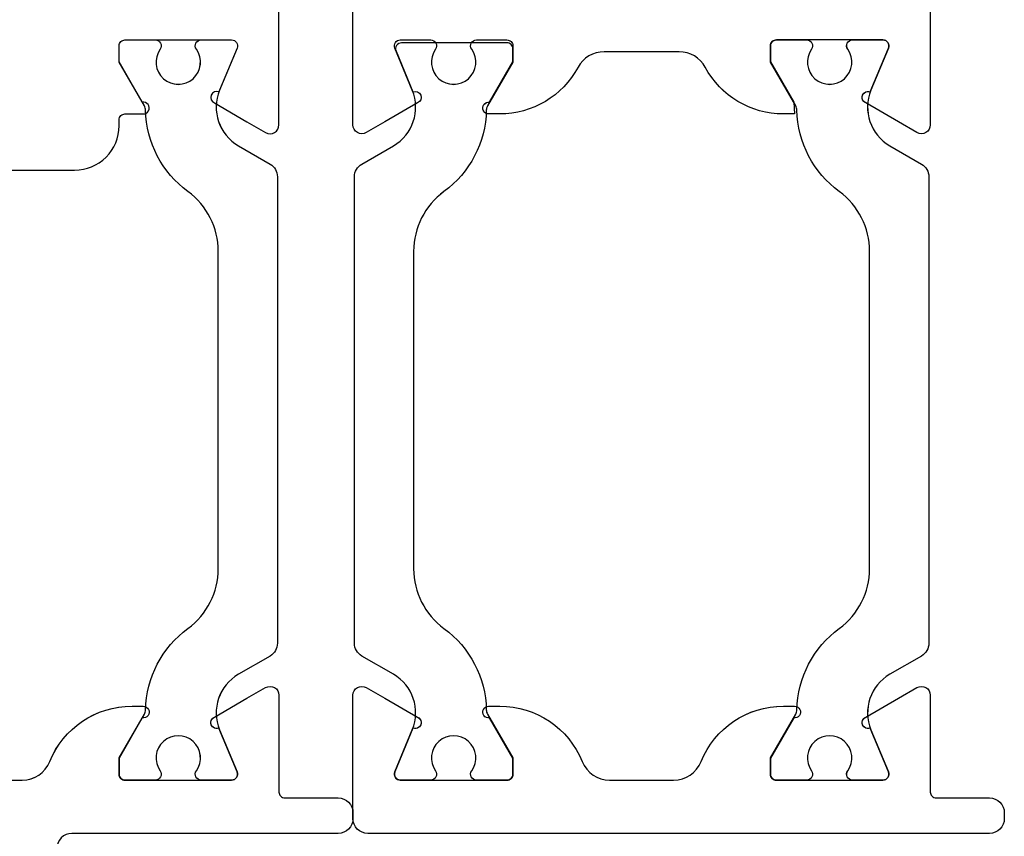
# Model space of a CAD drawing. Header units: millimetres. Extents: x 111285 to 237437, y -9513 to 52045.
# Tile 50 of 117: x 139056 to 139089, y 408 to 435. Entities that reach past the tile are written whole.
import ezdxf

# ---------------------------------------------------------------- set-up
doc = ezdxf.new("R2010")
doc.units = ezdxf.units.MM
doc.header["$LTSCALE"] = 100
doc.layers.get('0').update_dxf_attribs({"color": 252})

# ---------------------------------------------------------------- blocks, each defined once
blk = doc.blocks.new('SR8-hori')
at = {"linetype": 'Continuous'}
for points in [[(1389.169, 25.3), (1426.1, 25.3), (1426.1, 25.3, 0.414214), (1427.6, 26.8), (1427.6, 26.8), (1427.6, 27, -0.414214), (1427.8, 27.2), (1428.416, 27.2, 1.077346), (1428.386, 27.598), (1427.6, 28.96), (1427.6, 29.5), (1427.6, 29.5, -0.414214), (1427.8, 29.7), (1431.402, 29.7, -0.534511), (1431.587, 29.423), (1431.587, 29.423), (1430.973, 27.942, 1), (1430.82, 27.572), (1431.921, 26.936), (1432.55, 26.573, 0.57735), (1433, 26.833), (1433, 26.833), (1433, 31, 0.414214)], [(1455, 31.742), (1455, 26.833, -0.57735), (1454.55, 26.573), (1453.921, 26.936), (1452.82, 27.572, -1), (1452.973, 27.942), (1453.587, 29.423), (1453.587, 29.423, 0.534511), (1453.402, 29.7), (1453.402, 29.7), (1449.8, 29.7, 0.414214), (1449.6, 29.5), (1449.6, 28.96), (1450.386, 27.598), (1450.386, 27.598), (1450.416, 27.2), (1450.416, 27.2), (1450.039, 27.2), (1450.039, 27.2, -0.275637), (1447.399, 28.775, 0.275637), (1446.519, 29.3), (1443.981, 29.3, 0.275637), (1443.101, 28.775, -0.275637), (1440.461, 27.2), (1440.461, 27.2), (1440.084, 27.2), (1440.084, 27.2, -1.077346), (1440.114, 27.598), (1440.114, 27.598), (1440.9, 28.96), (1440.9, 29.4, 0.414214), (1440.7, 29.6), (1437.14, 29.6, 0.534511), (1436.955, 29.323), (1437.527, 27.942), (1437.527, 27.942, -1), (1437.68, 27.572), (1436.579, 26.936), (1435.95, 26.573), (1435.95, 26.573, -0.57735), (1435.5, 26.833), (1435.5, 26.833), (1435.5, 31.3, 0.414214)], [(1387.4, 4.7), (1424.331, 4.7, 0.305615), (1425.258, 5.325, -0.305615), (1428.039, 7.2), (1428.416, 7.2, -1.077346), (1428.386, 6.802), (1427.6, 5.44), (1427.6, 4.9), (1427.6, 4.9, 0.414214), (1427.8, 4.7), (1427.8, 4.7), (1431.402, 4.7, 0.534511), (1431.587, 4.977), (1431.587, 4.977), (1430.973, 6.458, -1), (1430.82, 6.828), (1430.82, 6.828), (1431.921, 7.464), (1432.55, 7.827, -0.57735), (1433, 7.567), (1433, 7.567), (1433, 4.3, 0.414214), (1433.2, 4.1), (1433.2, 4.1), (1435, 4.1), (1435, 4.1, -0.414214), (1435.5, 3.6), (1435.5, 3.6), (1435.5, 3.4, -0.414214), (1435, 2.9), (1435, 2.9), (1426, 2.9, 0.414214), (1425.5, 2.4)]]:
    blk.add_lwpolyline(points, format="xyb", dxfattribs=at)
for points in [[(1427.6, 29.5), (1427.6, 29.5, -0.414214), (1427.8, 29.7), (1428.825, 29.7, -0.609065), (1428.988, 29.384, 1.936492), (1430.212, 29.384, -0.609065), (1430.375, 29.7), (1431.402, 29.7, -0.534511), (1431.587, 29.423), (1430.996, 27.998, 0.376373), (1431.632, 26.125), (1432.7, 25.508, -0.267949), (1432.95, 25.075), (1432.95, 9.325, -0.267949), (1432.7, 8.892), (1431.632, 8.275, 0.376373), (1430.996, 6.402), (1431.587, 4.977, -0.534511), (1431.402, 4.7), (1430.375, 4.7, -0.609065), (1430.212, 5.016, 1.936492), (1428.988, 5.016, -0.609065), (1428.825, 4.7), (1427.8, 4.7, -0.414214), (1427.6, 4.9), (1427.6, 5.45), (1428.456, 6.932, 0.126173), (1428.496, 7.075, -0.233397), (1429.927, 9.824, 0.239087), (1430.95, 11.841), (1430.95, 22.559, 0.239087), (1429.927, 24.576, -0.233397), (1428.496, 27.325, 0.126173), (1428.456, 27.468), (1427.6, 28.95)], [(1440.9, 4.9), (1440.9, 4.9, -0.414214), (1440.7, 4.7), (1439.675, 4.7, -0.609065), (1439.512, 5.016, 1.936492), (1438.288, 5.016, -0.609065), (1438.125, 4.7), (1437.098, 4.7, -0.534511), (1436.913, 4.977), (1437.504, 6.402, 0.376373), (1436.868, 8.275), (1435.8, 8.892, -0.267949), (1435.55, 9.325), (1435.55, 25.075, -0.267949), (1435.8, 25.508), (1436.868, 26.125, 0.376373), (1437.504, 27.998), (1436.913, 29.423, -0.534511), (1437.098, 29.7), (1438.125, 29.7, -0.609065), (1438.288, 29.384, 1.936492), (1439.512, 29.384, -0.609065), (1439.675, 29.7), (1440.7, 29.7, -0.414214), (1440.9, 29.5), (1440.9, 28.95), (1440.044, 27.468, 0.126173), (1440.004, 27.325, -0.233397), (1438.573, 24.576, 0.239087), (1437.55, 22.559), (1437.55, 11.841, 0.239087), (1438.573, 9.824, -0.233397), (1440.004, 7.075, 0.126173), (1440.044, 6.932), (1440.9, 5.45)], [(1449.6, 29.5), (1449.6, 29.5, -0.414214), (1449.8, 29.7), (1450.825, 29.7, -0.609065), (1450.988, 29.384, 1.936492), (1452.212, 29.384, -0.609065), (1452.375, 29.7), (1453.402, 29.7, -0.534511), (1453.587, 29.423), (1452.996, 27.998, 0.376373), (1453.632, 26.125), (1454.7, 25.508, -0.267949), (1454.95, 25.075), (1454.95, 9.325, -0.267949), (1454.7, 8.892), (1453.632, 8.275, 0.376373), (1452.996, 6.402), (1453.587, 4.977, -0.534511), (1453.402, 4.7), (1452.375, 4.7, -0.609065), (1452.212, 5.016, 1.936492), (1450.988, 5.016, -0.609065), (1450.825, 4.7), (1449.8, 4.7, -0.414214), (1449.6, 4.9), (1449.6, 5.45), (1450.456, 6.932, 0.126173), (1450.496, 7.075, -0.233397), (1451.927, 9.824, 0.239087), (1452.95, 11.841), (1452.95, 22.559, 0.239087), (1451.927, 24.576, -0.233397), (1450.496, 27.325, 0.126173), (1450.456, 27.468), (1449.6, 28.95)], [(1440.9, 5.44), (1440.9, 5.44), (1440.114, 6.802), (1440.114, 6.802, -1.077346), (1440.084, 7.2), (1440.084, 7.2), (1440.461, 7.2), (1440.461, 7.2, -0.305615), (1443.242, 5.325), (1443.242, 5.325, 0.305615), (1444.169, 4.7), (1444.169, 4.7), (1446.331, 4.7, 0.305615), (1447.258, 5.325, -0.305615), (1450.039, 7.2), (1450.416, 7.2, -1.077346), (1450.386, 6.802), (1449.6, 5.44), (1449.6, 4.9, 0.414214), (1449.8, 4.7), (1453.402, 4.7, 0.534511), (1453.587, 4.977), (1453.587, 4.977), (1452.973, 6.458, -1), (1452.82, 6.828), (1452.82, 6.828), (1453.921, 7.464), (1453.921, 7.464), (1454.55, 7.827, -0.57735), (1455, 7.567), (1455, 7.567), (1455, 4.3), (1455, 4.3, 0.414214), (1455.2, 4.1), (1457, 4.1, -0.414214), (1457.5, 3.6), (1457.5, 3.4, -0.414214), (1457, 2.9), (1436, 2.9, -0.414214), (1435.5, 3.4), (1435.5, 7.567, -0.57735), (1435.95, 7.827), (1436.579, 7.464), (1437.68, 6.828, -1), (1437.527, 6.458), (1436.913, 4.977), (1436.913, 4.977, 0.534511), (1437.098, 4.7), (1440.7, 4.7, 0.414214), (1440.9, 4.9), (1440.9, 4.9)]]:
    blk.add_lwpolyline(points, format="xyb", close=True, dxfattribs=at)
blk = doc.blocks.new('onderlegger beganegrond')
blk.add_blockref('SR8-hori', (11480, 405.1))

msp = doc.modelspace()

# ---------------------------------------------------------------- linework, layer by layer
at = {"linetype": 'Continuous'}
for points in [[(139086.999, 436.842), (139086.999, 431.933, -0.57735), (139086.549, 431.673), (139085.92, 432.036), (139084.818, 432.672, -1), (139084.971, 433.042), (139085.585, 434.523), (139085.585, 434.523, 0.534511), (139085.4, 434.8), (139085.4, 434.8), (139081.799, 434.8, 0.414214), (139081.599, 434.6), (139081.599, 434.06), (139082.385, 432.698), (139082.385, 432.698), (139082.415, 432.3), (139082.415, 432.3), (139082.037, 432.3), (139082.037, 432.3, -0.275637), (139079.397, 433.875, 0.275637), (139078.517, 434.4), (139075.98, 434.4, 0.275637), (139075.1, 433.875, -0.275637), (139072.46, 432.3), (139072.46, 432.3), (139072.082, 432.3), (139072.082, 432.3, -1.077346), (139072.112, 432.698), (139072.112, 432.698), (139072.899, 434.06), (139072.899, 434.5, 0.414214), (139072.699, 434.7), (139069.138, 434.7, 0.534511), (139068.953, 434.423), (139069.526, 433.042), (139069.526, 433.042, -1), (139069.679, 432.672), (139068.577, 432.036), (139067.949, 431.673), (139067.949, 431.673, -0.57735), (139067.499, 431.933), (139067.499, 431.933), (139067.499, 436.4, 0.414214)], [(139086.999, 436.842), (139086.999, 431.933, -0.57735), (139086.549, 431.673), (139085.92, 432.036), (139084.818, 432.672, -1), (139084.971, 433.042), (139085.585, 434.523), (139085.585, 434.523, 0.534511), (139085.4, 434.8), (139085.4, 434.8), (139081.799, 434.8, 0.414214), (139081.599, 434.6), (139081.599, 434.06), (139082.385, 432.698), (139082.385, 432.698), (139082.415, 432.3), (139082.415, 432.3), (139082.037, 432.3), (139082.037, 432.3, -0.275637), (139079.397, 433.875, 0.275637), (139078.517, 434.4), (139075.98, 434.4, 0.275637), (139075.1, 433.875, -0.275637), (139072.46, 432.3), (139072.46, 432.3), (139072.082, 432.3), (139072.082, 432.3, -1.077346), (139072.112, 432.698), (139072.112, 432.698), (139072.899, 434.06), (139072.899, 434.5, 0.414214), (139072.699, 434.7), (139069.138, 434.7, 0.534511), (139068.953, 434.423), (139069.526, 433.042), (139069.526, 433.042, -1), (139069.679, 432.672), (139068.577, 432.036), (139067.949, 431.673), (139067.949, 431.673, -0.57735), (139067.499, 431.933), (139067.499, 431.933), (139067.499, 436.4, 0.414214)], [(139086.999, 436.842), (139086.999, 431.933, -0.57735), (139086.549, 431.673), (139085.92, 432.036), (139084.818, 432.672, -1), (139084.971, 433.042), (139085.585, 434.523), (139085.585, 434.523, 0.534511), (139085.4, 434.8), (139085.4, 434.8), (139081.799, 434.8, 0.414214), (139081.599, 434.6), (139081.599, 434.06), (139082.385, 432.698), (139082.385, 432.698), (139082.415, 432.3), (139082.415, 432.3), (139082.037, 432.3), (139082.037, 432.3, -0.275637), (139079.397, 433.875, 0.275637), (139078.517, 434.4), (139075.98, 434.4, 0.275637), (139075.1, 433.875, -0.275637), (139072.46, 432.3), (139072.46, 432.3), (139072.082, 432.3), (139072.082, 432.3, -1.077346), (139072.112, 432.698), (139072.112, 432.698), (139072.899, 434.06), (139072.899, 434.5, 0.414214), (139072.699, 434.7), (139069.138, 434.7, 0.534511), (139068.953, 434.423), (139069.526, 433.042), (139069.526, 433.042, -1), (139069.679, 432.672), (139068.577, 432.036), (139067.949, 431.673), (139067.949, 431.673, -0.57735), (139067.499, 431.933), (139067.499, 431.933), (139067.499, 436.4, 0.414214)], [(139021.168, 430.4), (139058.099, 430.4), (139058.099, 430.4, 0.414214), (139059.599, 431.9), (139059.599, 431.9), (139059.599, 432.1, -0.414214), (139059.799, 432.3), (139060.415, 432.3, 1.077346), (139060.385, 432.698), (139059.599, 434.06), (139059.599, 434.6), (139059.599, 434.6, -0.414214), (139059.799, 434.8), (139063.4, 434.8, -0.534511), (139063.585, 434.523), (139063.585, 434.523), (139062.971, 433.042, 1), (139062.818, 432.672), (139063.92, 432.036), (139064.549, 431.673, 0.57735), (139064.999, 431.933), (139064.999, 431.933), (139064.999, 436.1, 0.414214)], [(139021.168, 430.4), (139058.099, 430.4), (139058.099, 430.4, 0.414214), (139059.599, 431.9), (139059.599, 431.9), (139059.599, 432.1, -0.414214), (139059.799, 432.3), (139060.415, 432.3, 1.077346), (139060.385, 432.698), (139059.599, 434.06), (139059.599, 434.6), (139059.599, 434.6, -0.414214), (139059.799, 434.8), (139063.4, 434.8, -0.534511), (139063.585, 434.523), (139063.585, 434.523), (139062.971, 433.042, 1), (139062.818, 432.672), (139063.92, 432.036), (139064.549, 431.673, 0.57735), (139064.999, 431.933), (139064.999, 431.933), (139064.999, 436.1, 0.414214)], [(139021.168, 430.4), (139058.099, 430.4), (139058.099, 430.4, 0.414214), (139059.599, 431.9), (139059.599, 431.9), (139059.599, 432.1, -0.414214), (139059.799, 432.3), (139060.415, 432.3, 1.077346), (139060.385, 432.698), (139059.599, 434.06), (139059.599, 434.6), (139059.599, 434.6, -0.414214), (139059.799, 434.8), (139063.4, 434.8, -0.534511), (139063.585, 434.523), (139063.585, 434.523), (139062.971, 433.042, 1), (139062.818, 432.672), (139063.92, 432.036), (139064.549, 431.673, 0.57735), (139064.999, 431.933), (139064.999, 431.933), (139064.999, 436.1, 0.414214)], [(139019.399, 409.8), (139056.329, 409.8, 0.305615), (139057.256, 410.425, -0.305615), (139060.037, 412.3), (139060.415, 412.3, -1.077346), (139060.385, 411.902), (139059.599, 410.54), (139059.599, 410), (139059.599, 410, 0.414214), (139059.799, 409.8), (139059.799, 409.8), (139063.4, 409.8, 0.534511), (139063.585, 410.077), (139063.585, 410.077), (139062.971, 411.558, -1), (139062.818, 411.928), (139062.818, 411.928), (139063.92, 412.564), (139064.549, 412.927, -0.57735), (139064.999, 412.667), (139064.999, 412.667), (139064.999, 409.4, 0.414214), (139065.199, 409.2), (139065.199, 409.2), (139066.999, 409.2), (139066.999, 409.2, -0.414214), (139067.499, 408.7), (139067.499, 408.7), (139067.499, 408.5, -0.414214), (139066.999, 408), (139066.999, 408), (139057.999, 408, 0.414214), (139057.499, 407.5)], [(139019.399, 409.8), (139056.329, 409.8, 0.305615), (139057.256, 410.425, -0.305615), (139060.037, 412.3), (139060.415, 412.3, -1.077346), (139060.385, 411.902), (139059.599, 410.54), (139059.599, 410), (139059.599, 410, 0.414214), (139059.799, 409.8), (139059.799, 409.8), (139063.4, 409.8, 0.534511), (139063.585, 410.077), (139063.585, 410.077), (139062.971, 411.558, -1), (139062.818, 411.928), (139062.818, 411.928), (139063.92, 412.564), (139064.549, 412.927, -0.57735), (139064.999, 412.667), (139064.999, 412.667), (139064.999, 409.4, 0.414214), (139065.199, 409.2), (139065.199, 409.2), (139066.999, 409.2), (139066.999, 409.2, -0.414214), (139067.499, 408.7), (139067.499, 408.7), (139067.499, 408.5, -0.414214), (139066.999, 408), (139066.999, 408), (139057.999, 408, 0.414214), (139057.499, 407.5)], [(139019.399, 409.8), (139056.329, 409.8, 0.305615), (139057.256, 410.425, -0.305615), (139060.037, 412.3), (139060.415, 412.3, -1.077346), (139060.385, 411.902), (139059.599, 410.54), (139059.599, 410), (139059.599, 410, 0.414214), (139059.799, 409.8), (139059.799, 409.8), (139063.4, 409.8, 0.534511), (139063.585, 410.077), (139063.585, 410.077), (139062.971, 411.558, -1), (139062.818, 411.928), (139062.818, 411.928), (139063.92, 412.564), (139064.549, 412.927, -0.57735), (139064.999, 412.667), (139064.999, 412.667), (139064.999, 409.4, 0.414214), (139065.199, 409.2), (139065.199, 409.2), (139066.999, 409.2), (139066.999, 409.2, -0.414214), (139067.499, 408.7), (139067.499, 408.7), (139067.499, 408.5, -0.414214), (139066.999, 408), (139066.999, 408), (139057.999, 408, 0.414214), (139057.499, 407.5)]]:
    msp.add_lwpolyline(points, format="xyb", dxfattribs=at)
for points in [[(139059.599, 434.6), (139059.599, 434.6, -0.414214), (139059.799, 434.8), (139060.824, 434.8, -0.609065), (139060.987, 434.484, 1.936492), (139062.21, 434.484, -0.609065), (139062.373, 434.8), (139063.4, 434.8, -0.534511), (139063.585, 434.523), (139062.995, 433.098, 0.376373), (139063.63, 431.225), (139064.699, 430.608, -0.267949), (139064.949, 430.175), (139064.949, 414.425, -0.267949), (139064.699, 413.992), (139063.63, 413.375, 0.376373), (139062.995, 411.502), (139063.585, 410.077, -0.534511), (139063.4, 409.8), (139062.373, 409.8, -0.609065), (139062.21, 410.116, 1.936492), (139060.987, 410.116, -0.609065), (139060.824, 409.8), (139059.799, 409.8, -0.414214), (139059.599, 410), (139059.599, 410.55), (139060.454, 412.032, 0.126173), (139060.494, 412.175, -0.233397), (139061.926, 414.924, 0.239087), (139062.949, 416.941), (139062.949, 427.659, 0.239087), (139061.926, 429.676, -0.233397), (139060.494, 432.425, 0.126173), (139060.454, 432.568), (139059.599, 434.05)], [(139059.599, 434.6), (139059.599, 434.6, -0.414214), (139059.799, 434.8), (139060.824, 434.8, -0.609065), (139060.987, 434.484, 1.936492), (139062.21, 434.484, -0.609065), (139062.373, 434.8), (139063.4, 434.8, -0.534511), (139063.585, 434.523), (139062.995, 433.098, 0.376373), (139063.63, 431.225), (139064.699, 430.608, -0.267949), (139064.949, 430.175), (139064.949, 414.425, -0.267949), (139064.699, 413.992), (139063.63, 413.375, 0.376373), (139062.995, 411.502), (139063.585, 410.077, -0.534511), (139063.4, 409.8), (139062.373, 409.8, -0.609065), (139062.21, 410.116, 1.936492), (139060.987, 410.116, -0.609065), (139060.824, 409.8), (139059.799, 409.8, -0.414214), (139059.599, 410), (139059.599, 410.55), (139060.454, 412.032, 0.126173), (139060.494, 412.175, -0.233397), (139061.926, 414.924, 0.239087), (139062.949, 416.941), (139062.949, 427.659, 0.239087), (139061.926, 429.676, -0.233397), (139060.494, 432.425, 0.126173), (139060.454, 432.568), (139059.599, 434.05)], [(139059.599, 434.6), (139059.599, 434.6, -0.414214), (139059.799, 434.8), (139060.824, 434.8, -0.609065), (139060.987, 434.484, 1.936492), (139062.21, 434.484, -0.609065), (139062.373, 434.8), (139063.4, 434.8, -0.534511), (139063.585, 434.523), (139062.995, 433.098, 0.376373), (139063.63, 431.225), (139064.699, 430.608, -0.267949), (139064.949, 430.175), (139064.949, 414.425, -0.267949), (139064.699, 413.992), (139063.63, 413.375, 0.376373), (139062.995, 411.502), (139063.585, 410.077, -0.534511), (139063.4, 409.8), (139062.373, 409.8, -0.609065), (139062.21, 410.116, 1.936492), (139060.987, 410.116, -0.609065), (139060.824, 409.8), (139059.799, 409.8, -0.414214), (139059.599, 410), (139059.599, 410.55), (139060.454, 412.032, 0.126173), (139060.494, 412.175, -0.233397), (139061.926, 414.924, 0.239087), (139062.949, 416.941), (139062.949, 427.659, 0.239087), (139061.926, 429.676, -0.233397), (139060.494, 432.425, 0.126173), (139060.454, 432.568), (139059.599, 434.05)], [(139072.899, 410), (139072.899, 410, -0.414214), (139072.699, 409.8), (139071.673, 409.8, -0.609065), (139071.51, 410.116, 1.936492), (139070.287, 410.116, -0.609065), (139070.124, 409.8), (139069.097, 409.8, -0.534511), (139068.912, 410.077), (139069.502, 411.502, 0.376373), (139068.867, 413.375), (139067.799, 413.992, -0.267949), (139067.549, 414.425), (139067.549, 430.175, -0.267949), (139067.799, 430.608), (139068.867, 431.225, 0.376373), (139069.502, 433.098), (139068.912, 434.523, -0.534511), (139069.097, 434.8), (139070.124, 434.8, -0.609065), (139070.287, 434.484, 1.936492), (139071.51, 434.484, -0.609065), (139071.673, 434.8), (139072.699, 434.8, -0.414214), (139072.899, 434.6), (139072.899, 434.05), (139072.043, 432.568, 0.126173), (139072.003, 432.425, -0.233397), (139070.571, 429.676, 0.239087), (139069.549, 427.659), (139069.549, 416.941, 0.239087), (139070.571, 414.924, -0.233397), (139072.003, 412.175, 0.126173), (139072.043, 412.032), (139072.899, 410.55)], [(139072.899, 410), (139072.899, 410, -0.414214), (139072.699, 409.8), (139071.673, 409.8, -0.609065), (139071.51, 410.116, 1.936492), (139070.287, 410.116, -0.609065), (139070.124, 409.8), (139069.097, 409.8, -0.534511), (139068.912, 410.077), (139069.502, 411.502, 0.376373), (139068.867, 413.375), (139067.799, 413.992, -0.267949), (139067.549, 414.425), (139067.549, 430.175, -0.267949), (139067.799, 430.608), (139068.867, 431.225, 0.376373), (139069.502, 433.098), (139068.912, 434.523, -0.534511), (139069.097, 434.8), (139070.124, 434.8, -0.609065), (139070.287, 434.484, 1.936492), (139071.51, 434.484, -0.609065), (139071.673, 434.8), (139072.699, 434.8, -0.414214), (139072.899, 434.6), (139072.899, 434.05), (139072.043, 432.568, 0.126173), (139072.003, 432.425, -0.233397), (139070.571, 429.676, 0.239087), (139069.549, 427.659), (139069.549, 416.941, 0.239087), (139070.571, 414.924, -0.233397), (139072.003, 412.175, 0.126173), (139072.043, 412.032), (139072.899, 410.55)], [(139072.899, 410), (139072.899, 410, -0.414214), (139072.699, 409.8), (139071.673, 409.8, -0.609065), (139071.51, 410.116, 1.936492), (139070.287, 410.116, -0.609065), (139070.124, 409.8), (139069.097, 409.8, -0.534511), (139068.912, 410.077), (139069.502, 411.502, 0.376373), (139068.867, 413.375), (139067.799, 413.992, -0.267949), (139067.549, 414.425), (139067.549, 430.175, -0.267949), (139067.799, 430.608), (139068.867, 431.225, 0.376373), (139069.502, 433.098), (139068.912, 434.523, -0.534511), (139069.097, 434.8), (139070.124, 434.8, -0.609065), (139070.287, 434.484, 1.936492), (139071.51, 434.484, -0.609065), (139071.673, 434.8), (139072.699, 434.8, -0.414214), (139072.899, 434.6), (139072.899, 434.05), (139072.043, 432.568, 0.126173), (139072.003, 432.425, -0.233397), (139070.571, 429.676, 0.239087), (139069.549, 427.659), (139069.549, 416.941, 0.239087), (139070.571, 414.924, -0.233397), (139072.003, 412.175, 0.126173), (139072.043, 412.032), (139072.899, 410.55)], [(139081.599, 434.6), (139081.599, 434.6, -0.414214), (139081.799, 434.8), (139082.824, 434.8, -0.609065), (139082.987, 434.484, 1.936492), (139084.21, 434.484, -0.609065), (139084.373, 434.8), (139085.4, 434.8, -0.534511), (139085.585, 434.523), (139084.995, 433.098, 0.376373), (139085.63, 431.225), (139086.699, 430.608, -0.267949), (139086.949, 430.175), (139086.949, 414.425, -0.267949), (139086.699, 413.992), (139085.63, 413.375, 0.376373), (139084.995, 411.502), (139085.585, 410.077, -0.534511), (139085.4, 409.8), (139084.373, 409.8, -0.609065), (139084.21, 410.116, 1.936492), (139082.987, 410.116, -0.609065), (139082.824, 409.8), (139081.799, 409.8, -0.414214), (139081.599, 410), (139081.599, 410.55), (139082.454, 412.032, 0.126173), (139082.494, 412.175, -0.233397), (139083.926, 414.924, 0.239087), (139084.949, 416.941), (139084.949, 427.659, 0.239087), (139083.926, 429.676, -0.233397), (139082.494, 432.425, 0.126173), (139082.454, 432.568), (139081.599, 434.05)], [(139081.599, 434.6), (139081.599, 434.6, -0.414214), (139081.799, 434.8), (139082.824, 434.8, -0.609065), (139082.987, 434.484, 1.936492), (139084.21, 434.484, -0.609065), (139084.373, 434.8), (139085.4, 434.8, -0.534511), (139085.585, 434.523), (139084.995, 433.098, 0.376373), (139085.63, 431.225), (139086.699, 430.608, -0.267949), (139086.949, 430.175), (139086.949, 414.425, -0.267949), (139086.699, 413.992), (139085.63, 413.375, 0.376373), (139084.995, 411.502), (139085.585, 410.077, -0.534511), (139085.4, 409.8), (139084.373, 409.8, -0.609065), (139084.21, 410.116, 1.936492), (139082.987, 410.116, -0.609065), (139082.824, 409.8), (139081.799, 409.8, -0.414214), (139081.599, 410), (139081.599, 410.55), (139082.454, 412.032, 0.126173), (139082.494, 412.175, -0.233397), (139083.926, 414.924, 0.239087), (139084.949, 416.941), (139084.949, 427.659, 0.239087), (139083.926, 429.676, -0.233397), (139082.494, 432.425, 0.126173), (139082.454, 432.568), (139081.599, 434.05)], [(139081.599, 434.6), (139081.599, 434.6, -0.414214), (139081.799, 434.8), (139082.824, 434.8, -0.609065), (139082.987, 434.484, 1.936492), (139084.21, 434.484, -0.609065), (139084.373, 434.8), (139085.4, 434.8, -0.534511), (139085.585, 434.523), (139084.995, 433.098, 0.376373), (139085.63, 431.225), (139086.699, 430.608, -0.267949), (139086.949, 430.175), (139086.949, 414.425, -0.267949), (139086.699, 413.992), (139085.63, 413.375, 0.376373), (139084.995, 411.502), (139085.585, 410.077, -0.534511), (139085.4, 409.8), (139084.373, 409.8, -0.609065), (139084.21, 410.116, 1.936492), (139082.987, 410.116, -0.609065), (139082.824, 409.8), (139081.799, 409.8, -0.414214), (139081.599, 410), (139081.599, 410.55), (139082.454, 412.032, 0.126173), (139082.494, 412.175, -0.233397), (139083.926, 414.924, 0.239087), (139084.949, 416.941), (139084.949, 427.659, 0.239087), (139083.926, 429.676, -0.233397), (139082.494, 432.425, 0.126173), (139082.454, 432.568), (139081.599, 434.05)], [(139072.899, 410.54), (139072.899, 410.54), (139072.112, 411.902), (139072.112, 411.902, -1.077346), (139072.082, 412.3), (139072.082, 412.3), (139072.46, 412.3), (139072.46, 412.3, -0.305615), (139075.241, 410.425), (139075.241, 410.425, 0.305615), (139076.168, 409.8), (139076.168, 409.8), (139078.329, 409.8, 0.305615), (139079.256, 410.425, -0.305615), (139082.037, 412.3), (139082.415, 412.3, -1.077346), (139082.385, 411.902), (139081.599, 410.54), (139081.599, 410, 0.414214), (139081.799, 409.8), (139085.4, 409.8, 0.534511), (139085.585, 410.077), (139085.585, 410.077), (139084.971, 411.558, -1), (139084.818, 411.928), (139084.818, 411.928), (139085.92, 412.564), (139085.92, 412.564), (139086.549, 412.927, -0.57735), (139086.999, 412.667), (139086.999, 412.667), (139086.999, 409.4), (139086.999, 409.4, 0.414214), (139087.199, 409.2), (139088.999, 409.2, -0.414214), (139089.499, 408.7), (139089.499, 408.5, -0.414214), (139088.999, 408), (139067.999, 408, -0.414214), (139067.499, 408.5), (139067.499, 412.667, -0.57735), (139067.949, 412.927), (139068.577, 412.564), (139069.679, 411.928, -1), (139069.526, 411.558), (139068.912, 410.077), (139068.912, 410.077, 0.534511), (139069.097, 409.8), (139072.699, 409.8, 0.414214), (139072.899, 410), (139072.899, 410)], [(139072.899, 410.54), (139072.899, 410.54), (139072.112, 411.902), (139072.112, 411.902, -1.077346), (139072.082, 412.3), (139072.082, 412.3), (139072.46, 412.3), (139072.46, 412.3, -0.305615), (139075.241, 410.425), (139075.241, 410.425, 0.305615), (139076.168, 409.8), (139076.168, 409.8), (139078.329, 409.8, 0.305615), (139079.256, 410.425, -0.305615), (139082.037, 412.3), (139082.415, 412.3, -1.077346), (139082.385, 411.902), (139081.599, 410.54), (139081.599, 410, 0.414214), (139081.799, 409.8), (139085.4, 409.8, 0.534511), (139085.585, 410.077), (139085.585, 410.077), (139084.971, 411.558, -1), (139084.818, 411.928), (139084.818, 411.928), (139085.92, 412.564), (139085.92, 412.564), (139086.549, 412.927, -0.57735), (139086.999, 412.667), (139086.999, 412.667), (139086.999, 409.4), (139086.999, 409.4, 0.414214), (139087.199, 409.2), (139088.999, 409.2, -0.414214), (139089.499, 408.7), (139089.499, 408.5, -0.414214), (139088.999, 408), (139067.999, 408, -0.414214), (139067.499, 408.5), (139067.499, 412.667, -0.57735), (139067.949, 412.927), (139068.577, 412.564), (139069.679, 411.928, -1), (139069.526, 411.558), (139068.912, 410.077), (139068.912, 410.077, 0.534511), (139069.097, 409.8), (139072.699, 409.8, 0.414214), (139072.899, 410), (139072.899, 410)], [(139072.899, 410.54), (139072.899, 410.54), (139072.112, 411.902), (139072.112, 411.902, -1.077346), (139072.082, 412.3), (139072.082, 412.3), (139072.46, 412.3), (139072.46, 412.3, -0.305615), (139075.241, 410.425), (139075.241, 410.425, 0.305615), (139076.168, 409.8), (139076.168, 409.8), (139078.329, 409.8, 0.305615), (139079.256, 410.425, -0.305615), (139082.037, 412.3), (139082.415, 412.3, -1.077346), (139082.385, 411.902), (139081.599, 410.54), (139081.599, 410, 0.414214), (139081.799, 409.8), (139085.4, 409.8, 0.534511), (139085.585, 410.077), (139085.585, 410.077), (139084.971, 411.558, -1), (139084.818, 411.928), (139084.818, 411.928), (139085.92, 412.564), (139085.92, 412.564), (139086.549, 412.927, -0.57735), (139086.999, 412.667), (139086.999, 412.667), (139086.999, 409.4), (139086.999, 409.4, 0.414214), (139087.199, 409.2), (139088.999, 409.2, -0.414214), (139089.499, 408.7), (139089.499, 408.5, -0.414214), (139088.999, 408), (139067.999, 408, -0.414214), (139067.499, 408.5), (139067.499, 412.667, -0.57735), (139067.949, 412.927), (139068.577, 412.564), (139069.679, 411.928, -1), (139069.526, 411.558), (139068.912, 410.077), (139068.912, 410.077, 0.534511), (139069.097, 409.8), (139072.699, 409.8, 0.414214), (139072.899, 410), (139072.899, 410)]]:
    msp.add_lwpolyline(points, format="xyb", close=True, dxfattribs=at)

# ---------------------------------------------------------------- block references
msp.add_blockref('onderlegger beganegrond', (126151.999, 0))

doc.saveas('drawing.dxf')
